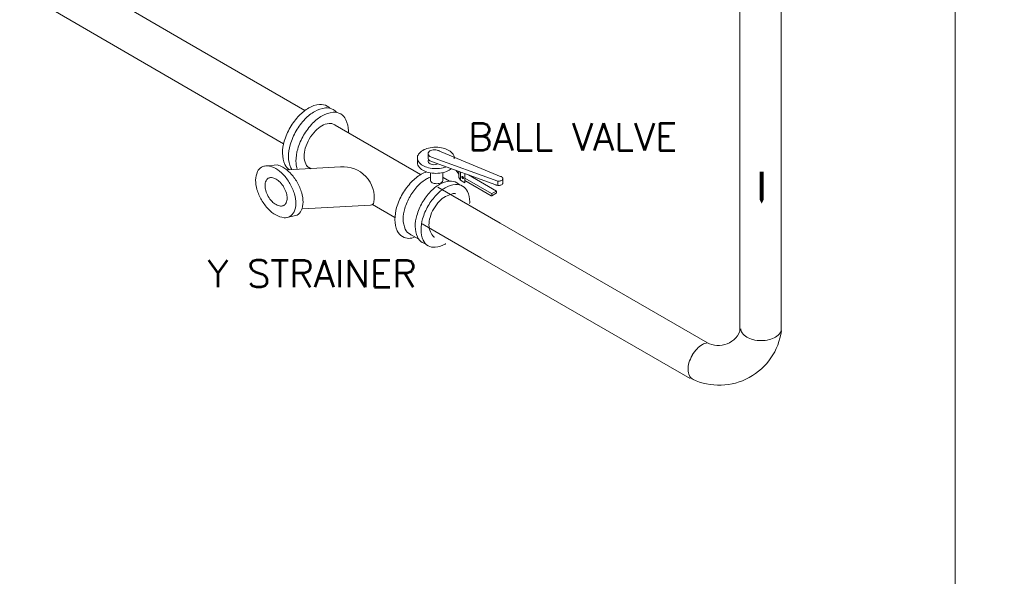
# Model space of a CAD drawing. Header units: millimetres. Extents: x -125266 to 274256, y -711690 to -301689.
# Tile 14 of 256: x -50675 to -48776, y -373076 to -372003. Entities that reach past the tile are written whole.
import ezdxf

# ---------------------------------------------------------------- set-up
doc = ezdxf.new("R2010")
doc.units = ezdxf.units.MM
doc.layers.add('ETA-AC-CHWS', color=5, linetype='Continuous')
doc.layers.add('ETATITLE', color=7, linetype='Continuous')
for name, color, linetype, lineweight in [('HVAC TEXT', 7, 'Continuous', 18), ('MEPTEK-SHEET', 7, 'Continuous', 30), ('MEPTEK-TEXT1', 7, 'Continuous', 30)]:
    doc.layers.add(name, color=color, linetype=linetype, lineweight=lineweight)
doc.styles.add('arial', font='arialbd.ttf')
doc.styles.get("Standard").update_dxf_attribs({"font": 'ARIALN.TTF'})

msp = doc.modelspace()

# ---------------------------------------------------------------- linework, layer by layer
at = {"color": 0, "lineweight": 0}
msp.add_lwpolyline([(-49244.1, -372357.7, 0, 44.5, 0), (-49244.1, -372311.9, 7.42, 7.42, 0), (-49244.1, -372295.8, 7.42, 7.42, 0)], format="xyseb", dxfattribs=at)
at = {"layer": 'ETA-AC-CHWS', "color": 0, "linetype": 'ByBlock', "lineweight": 0}
for p, q in [((-49286.1, -370334.3), (-49286.1, -372603.7)), ((-49206.4, -370333.6), (-49206.4, -372603.1)), ((-51325.3, -371479.6), (-50364.6, -372039.4)), ((-51366.5, -371544.4), (-50166.2, -372242.3)), ((-50364.6, -372039.4), (-50125.1, -372177.7)), ((-49868.9, -372325.6), (-49748.5, -372395.1)), ((-49898.7, -372396.7), (-49785.6, -372462)), ((-49748.5, -372395.1), (-49348.9, -372625.8)), ((-49785.6, -372462), (-49382, -372695))]:
    msp.add_line(p, q, dxfattribs=at)
for points in [[(-49284.4, -372598.6, 0.005234), (-49284.4, -372598.9, 0.156851), (-49281.8, -372606.8, 0.106617), (-49272.9, -372614.9, 0.072341), (-49260.9, -372619.7, 0.058752), (-49245.1, -372621.6, 0.058752), (-49229.3, -372619.7, 0.072341), (-49217.3, -372614.9, 0.106617), (-49208.3, -372606.8, 0.089715), (-49206.2, -372602.4)], [(-49348.5, -372625.8, 0.092913), (-49358.5, -372629.3, 0.072341), (-49368.6, -372637.3, 0.058752), (-49378.1, -372650)], [(-49378, -372650.1, 0.058752), (-49384.3, -372664.7, 0.072341), (-49386.2, -372677.5, 0.106617), (-49383.6, -372689.3, 0.156851), (-49378, -372695.5, 0.043656), (-49375.9, -372696.5)]]:
    msp.add_lwpolyline(points, format="xyb", dxfattribs=at)
for centre, radius, start, end in [((-49326, -372586.6), 121, 244.91, 352.4321), ((-49327.5, -372586.1), 45, 240.5662, 343.5812)]:
    msp.add_arc(centre, radius, start, end, dxfattribs=at)
at = {"layer": 'ETATITLE', "color": 0, "lineweight": 0}
for p, q in [((-50066.5, -372206.3), (-49901.9, -372301.4)), ((-49887.7, -372261.1), (-49887.7, -372269.7)), ((-49869.8, -372254.3), (-49746.4, -372305.5)), ((-50178.1, -372282.9), (-50204.1, -372285)), ((-49908.3, -372269.3), (-49908.3, -372280.5)), ((-49880.9, -372267.6), (-49753.3, -372313.9)), ((-49880.9, -372276.2), (-49757.2, -372321.1)), ((-49837, -372269.3), (-49837, -372270.7)), ((-50056.4, -372286.7), (-50158.7, -372292.4)), ((-50121, -372285.8), (-50113.3, -372290.2)), ((-50119.6, -372286.3), (-50113.4, -372289.9)), ((-49883, -372298.1), (-49883, -372313.1)), ((-49858.8, -372297.5), (-49858.8, -372312)), ((-49828.4, -372300.7), (-49833.7, -372293.3)), ((-49828.4, -372295.2), (-49828.4, -372307.1)), ((-49825.3, -372296.4), (-49825.3, -372312.4)), ((-49816.5, -372299.6), (-49816.5, -372317.5)), ((-49809.5, -372302.1), (-49755.9, -372333.1)), ((-49858.3, -372307.1), (-49846, -372314.2)), ((-49825.3, -372312.4), (-49828.4, -372307.1)), ((-49816.5, -372317.5), (-49825.3, -372312.4)), ((-49765.1, -372337.9), (-49816.5, -372308.2)), ((-49765.8, -372342.3), (-49816.5, -372313)), ((-49753.3, -372313.9), (-49753.3, -372322.2)), ((-49743.5, -372309.1), (-49743.5, -372318.4)), ((-49764.9, -372342.3), (-49756.3, -372337.3)), ((-49764.5, -372338), (-49764.5, -372341.6)), ((-49755.9, -372333.1), (-49764.3, -372337.9)), ((-49755.9, -372333.1), (-49755.9, -372336.6)), ((-49998.4, -372360.4), (-50129.4, -372367.3)), ((-49995, -372359.2), (-49951.5, -372384.3)), ((-50140.4, -372379.6), (-50159.9, -372384.3)), ((-49924.4, -372415.1), (-49905.6, -372425.9))]:
    msp.add_line(p, q, dxfattribs=at)
for points in [[(-50076.8, -372173.5, 0.067761), (-50082.1, -372169.4, 0.156851), (-50096.9, -372166.2, 0.106617), (-50117.8, -372172.9, 0.072341), (-50136.2, -372187.5, 0.058752), (-50153.5, -372210.6, 0.058752), (-50164.9, -372237.1, 0.072341), (-50168.3, -372260.4, 0.106617), (-50163.6, -372281.9, 0.140009), (-50154.9, -372292.2)], [(-50064.1, -372181.4, 0.086487), (-50070.6, -372176, 0.156851), (-50085.4, -372172.8, 0.106617), (-50106.3, -372179.5, 0.072341), (-50124.8, -372194.1, 0.058752), (-50142, -372217.2, 0.058752), (-50153.5, -372243.8, 0.072341), (-50156.8, -372267, 0.106617), (-50152.2, -372288.5, 0.040438), (-50150.3, -372292)], [(-50041.4, -372219.9, 0.008796), (-50041.3, -372217, 0.106617), (-50046, -372195.6, 0.156851), (-50056.1, -372184.3, 0.156851), (-50070.9, -372181.2, 0.106617), (-50091.8, -372187.9, 0.072341), (-50110.3, -372202.4, 0.058752), (-50127.6, -372225.6, 0.058752), (-50139, -372252.1, 0.072341), (-50142.4, -372275.4, 0.078321), (-50139.8, -372291.4)], [(-50066.5, -372206.3, 0.035474), (-50068.5, -372205, 0.156851), (-50078.5, -372202.9, 0.106617), (-50092.6, -372207.4, 0.072341), (-50105, -372217.2, 0.058752), (-50116.7, -372232.8, 0.058752), (-50124.4, -372250.7, 0.072341), (-50126.6, -372266.4, 0.106617), (-50123.5, -372280.9, 0.101754), (-50119.6, -372286.3)], [(-49872.7, -372248.7, 0.058752), (-49887, -372250.4, 0.072341), (-49897.9, -372254.7, 0.106617), (-49906, -372262.1, 0.156851), (-49908.3, -372269.3, 0.156851), (-49906, -372276.4, 0.106617), (-49897.9, -372283.8, 0.072341), (-49887, -372288.1, 0.058752), (-49872.7, -372289.8, 0.058752), (-49858.3, -372288.1, 0.035756), (-49852.8, -372286.4)], [(-49874.9, -372253.7, 0.058752), (-49880.1, -372254.3, 0.072341), (-49884, -372255.8, 0.106617), (-49886.9, -372258.5, 0.156851), (-49887.7, -372261.1, 0.156851), (-49886.9, -372263.6, 0.106617), (-49884, -372266.3, 0.057931), (-49880.9, -372267.6)], [(-49865.6, -372256, 0.010268), (-49865.9, -372255.8, 0.072341), (-49869.8, -372254.3, 0.058752), (-49874.9, -372253.7)], [(-49837.1, -372267.9, 0.127855), (-49839.3, -372262.1, 0.106617), (-49847.5, -372254.7, 0.072341), (-49858.3, -372250.4, 0.058752), (-49872.7, -372248.7)], [(-50140.1, -372316.1, 0.058752), (-50153.4, -372298.3, 0.072341), (-50167.5, -372287.2, 0.071574), (-50178.1, -372282.9)], [(-49872.4, -372299, -0.058752), (-49886.9, -372297.3, -0.072341), (-49897.9, -372292.9, -0.106617), (-49906.2, -372285.4, -0.107353), (-49908.3, -372280.5)], [(-49887.7, -372269.7, 0.156851), (-49886.9, -372272.2, 0.106617), (-49884, -372274.9, 0.057931), (-49880.9, -372276.2)], [(-49886.4, -372272.8), (-49886.5, -372272.9, 0.156851), (-49887.3, -372275.4, 0.156851), (-49886.5, -372278, 0.106617), (-49883.6, -372280.7, 0.270802), (-49868.8, -372280.6)], [(-49890.4, -372296.3, 0.055861), (-49901.1, -372300.9, 0.072341), (-49919.5, -372315.5, 0.058752), (-49936.8, -372338.6, 0.058752), (-49948.2, -372365.1, 0.072341), (-49951.6, -372388.4, 0.106617), (-49946.9, -372409.9, 0.156851), (-49936.8, -372421.1, 0.255403), (-49913.1, -372421.6)], [(-49842.8, -372290, -0.046854), (-49846.8, -372292.9, -0.072341), (-49857.9, -372297.3, -0.058752), (-49872.4, -372299)], [(-50140.6, -372379.7, 0.007088), (-50140.1, -372379.4, 0.156851), (-50132.3, -372370.8, 0.106617), (-50128.8, -372354.3, 0.072341), (-50131.4, -372336.5, 0.058752), (-50140.1, -372316.1)], [(-49919.3, -372418.1, -0.04025), (-49922.4, -372416.6, -0.156851), (-49931.5, -372406.6, -0.106617), (-49935.6, -372387.6, -0.072341), (-49932.6, -372366.9, -0.058752), (-49922.4, -372343.4, -0.058752), (-49907.1, -372322.8, -0.072341), (-49890.8, -372309.9, -0.046414), (-49883, -372306.3)], [(-49892.6, -372434.6, -0.07116), (-49898.7, -372432.2, -0.156851), (-49908.1, -372421.7, -0.106617), (-49912.4, -372401.8, -0.072341), (-49909.3, -372380.2, -0.058752), (-49898.7, -372355.5, -0.058752), (-49882.6, -372334, -0.072341), (-49865.4, -372320.4, -0.106617), (-49846, -372314.2, -0.156851), (-49832.2, -372317.2, -0.07116), (-49827.1, -372321.2)], [(-49853.3, -372434.8, -0.003694), (-49854.3, -372435.3, -0.106617), (-49873.7, -372441.6, -0.156851), (-49887.5, -372438.6, -0.156851), (-49896.9, -372428.2, -0.106617), (-49901.2, -372408.2, -0.072341), (-49898.1, -372386.6, -0.058752), (-49887.5, -372361.9, -0.058752), (-49871.4, -372340.4, -0.072341), (-49854.3, -372326.9, -0.106617), (-49834.8, -372320.6, -0.156851), (-49821.1, -372323.6, -0.156851), (-49811.6, -372334, -0.106617), (-49807.3, -372354, -0.009833), (-49807.4, -372357)], [(-49870.9, -372319, -0.058752), (-49875.7, -372318.4, -0.072341), (-49879.4, -372317, -0.106617), (-49882.2, -372314.5, -0.156851), (-49883, -372312, -0.013982), (-49883, -372311.8)], [(-49858.8, -372312), (-49858.8, -372312, -0.156851), (-49859.6, -372314.5, -0.106617), (-49862.3, -372317, -0.072341), (-49866, -372318.4, -0.058752), (-49870.9, -372319)], [(-49757.2, -372321.1, 0.065119), (-49754.9, -372321.9, 0.058752), (-49751.7, -372322.3, 0.058752), (-49748.4, -372321.9, 0.072341), (-49745.9, -372321, 0.106617), (-49744, -372319.3, 0.156851), (-49743.5, -372317.6, 0), (-49743.5, -372317.6)], [(-49753.3, -372313.9, 0.029646), (-49751.7, -372314, 0.058752), (-49748.4, -372313.6, 0.072341), (-49745.9, -372312.6, 0.106617), (-49744, -372310.9, 0.156851), (-49743.5, -372309.3, 0), (-49743.5, -372309.3)], [(-49743.5, -372309.1), (-49743.5, -372309.1, 0.156851), (-49744, -372307.5, 0.106617), (-49745.9, -372305.8, 0.049819), (-49747.6, -372305)], [(-49875.1, -372422.2, -0.026655), (-49876.6, -372421.4, -0.13122), (-49883, -372412, -0.106617), (-49885.9, -372398.6, -0.072341), (-49883.8, -372384, -0.058752), (-49876.6, -372367.3, -0.058752), (-49865.8, -372352.8, -0.072341), (-49854.2, -372343.7, -0.034912), (-49841.1, -372338.4, -0.174614), (-49834.3, -372338.4)]]:
    msp.add_lwpolyline(points, format="xyb", dxfattribs=at)
for points in [[(-50154, -372318.8, 0.058752), (-50167.2, -372301, 0.072341), (-50181.4, -372289.8, 0.106617), (-50197.5, -372284.6, 0.156851), (-50208.8, -372287.1, 0.156851), (-50216.6, -372295.7, 0.106617), (-50220.2, -372312.2, 0.072341), (-50217.6, -372330, 0.058752), (-50208.8, -372350.4, 0.058752), (-50195.6, -372368.2, 0.072341), (-50181.4, -372379.3, 0.106617), (-50165.3, -372384.5, 0.156851), (-50154, -372382.1, 0.156851), (-50146.2, -372373.5, 0.106617), (-50142.6, -372357, 0.072341), (-50145.2, -372339.1, 0.058752)], [(-50165.8, -372326, 0.058752), (-50173, -372316.2, 0.072341), (-50180.8, -372310.1, 0.106617), (-50189.6, -372307.3, 0.156851), (-50195.9, -372308.6, 0.156851), (-50200.2, -372313.3, 0.106617), (-50202.1, -372322.4, 0.072341), (-50200.7, -372332.2, 0.058752), (-50195.9, -372343.4, 0.058752), (-50188.6, -372353.2, 0.072341), (-50180.8, -372359.3, 0.106617), (-50172, -372362.1, 0.156851), (-50165.8, -372360.8, 0.156851), (-50161.5, -372356.1, 0.106617), (-50159.5, -372347, 0.072341), (-50160.9, -372337.2, 0.058752)], [(-49821.9, -372307.6, 0.058752), (-49821.4, -372308.3, 0.072341), (-49820.9, -372308.8, 0.106617), (-49820.2, -372309, 0.156851), (-49819.8, -372308.9, 0.156851), (-49819.5, -372308.5, 0.106617), (-49819.4, -372307.9, 0.072341), (-49819.5, -372307.2, 0.058752), (-49819.8, -372306.4, 0.058752), (-49820.3, -372305.7, 0.072341), (-49820.9, -372305.3, 0.106617), (-49821.5, -372305.1, 0.156851), (-49821.9, -372305.2, 0.156851), (-49822.3, -372305.5, 0.106617), (-49822.4, -372306.1, 0.072341), (-49822.3, -372306.8, 0.058752)]]:
    msp.add_lwpolyline(points, format="xyb", close=True, dxfattribs=at)
for centre, radius, start, end in [((-50050.6, -372345.5), 59.1, 350.8898, 95.5937), ((-49765.4, -372341.6), 0.845, 240, 0), ((-49764.7, -372337.1), 0.845, 240, 300), ((-49756.7, -372336.6), 0.845, 300, 0), ((-49998.8, -372353.8), 6.56, 273.0117, 350.8898)]:
    msp.add_arc(centre, radius, start, end, dxfattribs=at)
at = {"layer": 'HVAC TEXT'}
msp.add_lwpolyline([(-54046.4, -369747.8), (-48871.1, -369747.8), (-48871.1, -373180.7), (-54046.4, -373180.7)], close=True, dxfattribs=at)

# ---------------------------------------------------------------- texts
at = {"layer": 'HVAC TEXT', "char_height": 52.612, "width": 1099.755, "attachment_point": 1}
for s, insert in [('{\\Fromans|c0;BALL VALVE}', (-49810.5, -372202.2)), ('{\\Fromans|c0;Y STRAINER}', (-50313.3, -372466.2))]:
    msp.add_mtext(s, dxfattribs=dict(at, insert=insert))
at = {"layer": 'MEPTEK-SHEET', "insert": (-98215.1, -369652.6), "char_height": 277.0199, "width": 6856.244, "attachment_point": 1}
msp.add_mtext('\\pi-554.03989,l554.03989,t554.03989;{\\fTimes New Roman|b0|i0|c0|p18;1.^IALL DIMENSIONS ARE IN MM.\\P2.^IALL B.O.D. (BOTTOM OF DUCT & CENTER LINE LEVATION) ARE WITH RESPECT TO DATUM FLOOR LEVEL.\\P3.^IDO NOT SCALE THE }DRAWING. {\\fTimes New Roman|b0|i0|c0|p18;ONLY WRITTEN DIMENSIONS TO BE FOLLOWED.\\P4.^ITHIS DRAWING IS A RIGHT & PROPERTY OF MEPTEK NOT TO BE PRODUCED, COPIED, HANDED OVER TO THIRD PARTY OR USED FOR ANY OTHER PURPOSE  OTHER THAN FOR WHICH IT IS INTENDED AND REMAIN OUR SOLE PROPERTY.\\P5.^IALL DIMENSIONS SHALL BE VERIFIED ON SITE PRIOR TO START OF WORK\\P6.^IPOWER SUPPLY TO THE BTU METER IN CONCESSIONAIRE SCOPE.}', dxfattribs=at)
at = {"layer": 'MEPTEK-TEXT1', "char_height": 350, "attachment_point": 1}
for s, insert, width in [('{\\fCalibri|b0|i0|c0|p34;\\H1.28571x;\\C1;GENERAL GUIDELINES-HVAC :\\P\\fArial Narrow|b0|i0|c0|p34;\\H0.88889x;\\C256;\\P\\fCalibri|b0|i0|c0|p34;\\C4;DUCTING :\\H0.875x;\\P\\pi-1050,l1050,t1050;\\C256;1.^IDUCTING SHALL BE IN ACCORDANCE WITH IS 655, GALVANIZED IRON SHEET TO BE USED FOR ALL DUCTING WORKS. THERMAL INSULATION ON DUCTS SHALL BE 19 MM THICK. CLOSED CELL CLASS “O” BS 476 PART 6-7 FM APPROVED NITRILE RUBBER ELASTOMERIC INSULATION THERMAL CONDUCTIVITY 0.033 WATTS PER METER-KELVIN (W/(M.K)) AT 0°C FOR AIR CONDITIONING DUCTING. \\P2.^ITHERMAL INSULATION ON KITCHEN EXHAUST DUCTING SHALL BE 80 MM THICK ALUMINUM FOIL FACED RESIN BONDED FIBRE GLASS WOOL OF DENSITY NOT LESS THAN 48 KG/M3.\\P3.^ITHERMAL INSULATION ON FRESH AIR, SUPPLY AIR AND RETURN AIR SHALL BE 19MM THICK CLOSED CELL ANTI-MICROBIAL CLASS “O” BS 476 AND PART 6 & 7 FM APPROVED NITRILE RUBBER ELASTOMERIC INSULATION THERMAL CONDUCTIVITY 0.033 WATTS PER METER-KELVIN (W/ (M\\fArial|b0|i0|c0|p34;.\\fCalibri|b0|i0|c0|p34;K)) AT 0°C.\\P4.^IAPPROPRIATE NUMBER OF TRAP DOORS SHALL BE PROVIDED IN KITCHEN EXHAUST DUCTING FOR OIL/GREASE CLEANING PURPOSE.\\P5.^IDUCTING INSTALLATION WITH RESPECT TO FRESH AIR INTAKE, KITCHEN EXHAUST OUT FROM LOCATION UP TO LOUVERS AT FAÇADE SHALL BE IN THE SCOPE OF CONCESSIONER INCLUDING AIR WASHER, EXHAUST FAN SECTION DRY SCRUBBER ETC.\\P6.^IEACH AND EVERY KITCHEN EXHAUST HOOD SHOULD BE EQUIPPED WITH UL LISTED, WET CHEMICAL BASED, MECHANICALLY OPERATED, AUTOMATIC FIRE SUPPRESSION SYSTEM. SEPARATE DRAWING TO BE SUBMITTED FOR HOOD SUPPRESSION SYSTEM.\\P7.^ISUPPORTING OF DUCTING TO BE DONE WITH USING ANGLE 50X 50 X 5MM AND TIE ROD OF SIZE MINIMUM 10 MM DIA/ AS PER DUCT SIZE.\\P8.^IPOST COMPLETION OF ONSITE WORK, CONCESSIONAIRE HAS TO SHARE TESTING AND COMMISSIONING REPORT WITH DIAL.\\P9.^IINTEGRATION WITH FIRE ALARM SYSTEM, SO THAT AHU GET SWITCHED OFF IN CASE OF ANY FIRE INCIDENT.\\P10.^IFOR EQUIPMENT PLACEMENT STRUCTURAL DETAILS TO BE APPROVED BY STRUCTURAL CONSULTANT AND SAME TO BE SHARE WITH DIAL.\\P11.^ITRAP DOOR WITH PROPER ACCESS TO BE PROVIDED FOR FILTER AND COPPER COIL CLEANING.\\P12.^IKITCHEN VENTILATION SHALL COMPLY TO NFPA 96 GUIDELINE.}', (-102876.1, -301696.9), 28043.429), ('{\\fCalibri|b0|i0|c0|p34;\\H1.28571x;\\C1;CHILLED WATER PIPING:-\\H0.77778x;\\P\\pi-1050,l1050,t1050;\\C256;1.^ICHILLED WATER PIPING SHALL BE CONFIRMING TO IS:1239 PART I CLASS ‘C’ HEAVY AND FITTING SHALL BE CONFORMING TO ASTM A-105,3000LBS SOCKET WELD END (UP TO 50MM) & 1S:1239 PART-II HEAVY/ASTM A-234 WPB, GR.B BUTT WELD FITTING ( ABOVE 50NB PIPE SIZE)\\P2.^IPIPING CONNECTION SHOULD BE SOCKET WELDED UP TO 50NB SIZE AND SHALL BE BUTT WELD ABOVE 50NB PIPE SIZE. PIPE FLANGES SHOULD BE CONFIRMING TO ASTM A-105 # 150 SORF AND FLANGE DIMENSION SHOULD BE IN ACCORDANCE WITH ASME/ANSI B 16.5 (150 SORF), FITTING TO FITTING WELDING IS NOT ALLOWED. NOZZLE CONNECTIONS/THREDOLETS/WELDOLETS ARE NOT ALLOWED BY PUNCTURING THE PIPE. ONLY EQUAL/UNEQUAL TEE’S SHALL BE USED FOR BRANCH CONNECTION FROM HEADER. SOCKET WELD END TEE SHOULD BE USED FOR BRANCH CONNECTION (UP-TO -50NB PIPE SIZE) W.R.T TO PRESSURE GAUGE/TEMPERATURE GAUGE/AIR VENT/DRAIN POINT ETC.\\P3.^IPOST INSTALLATION CLEARANCE BY DIAL, CHW PIPING SHALL BE TESTED @15KGF/CM2 HYDROSTATICS PRESSURE FOR 24HRS HOLD TIME AND TESTING SHOULD BE WITNESSED TO DIAL TEAM.\\P4.^ITHERMAL INSULATION ON CHW AND CONDENSATE DRAIN PIPING LINE SHALL BE 25MM THICK. CLOSED CELL ANTI-MICROBIAL CLASS “O” BS 476 AND PART 6 & 7 FM APPROVED NITRILE RUBBER ELASTOMERIC INSULATION THERMAL CONDUCTIVITY 0.033 WATTS PER METER-KELVIN (W/ (M\\fArial|b0|i0|c0|p34;⋅\\fCalibri|b0|i0|c0|p34;K)) AT 0°C.\\P5.^ICONDENSATE DRAIN PIPING SHALL BE COMPLYING TO IS 4985 CLASS 3 UPVC PIPE. SOLVENT CEMENT COMPLYING WITH ASTM D2564 SHALL BE USED FOR JOINTS.\\P6.^IFOR CEILING SUSPENDED CHILLED WATER PIPE:  PIPE SHOULD BE HANGED WITH TIE ROD OF SIZE MINIMUM 10 MM DIA.}', (-102709, -319968), 24849.354)]:
    msp.add_mtext(s, dxfattribs=dict(at, insert=insert, width=width))
at = {"layer": 'MEPTEK-TEXT1', "insert": (-63641, -370597.3, 0), "char_height": 162.275, "width": 2350.18, "attachment_point": 1, "style": 'arial'}
msp.add_mtext("\\pi429.41174;{\\C159;\\c7222306;EUROPEAN & \\P\\pi744.88457;ITALIAN\\P\\pi697.95107;HOOD-01\\P\\pi321.37614;100'' x 48'' X 22''\\P\\pi166.68376;(BOX TYPE HOOD)}", dxfattribs=at)

doc.saveas('drawing.dxf')
